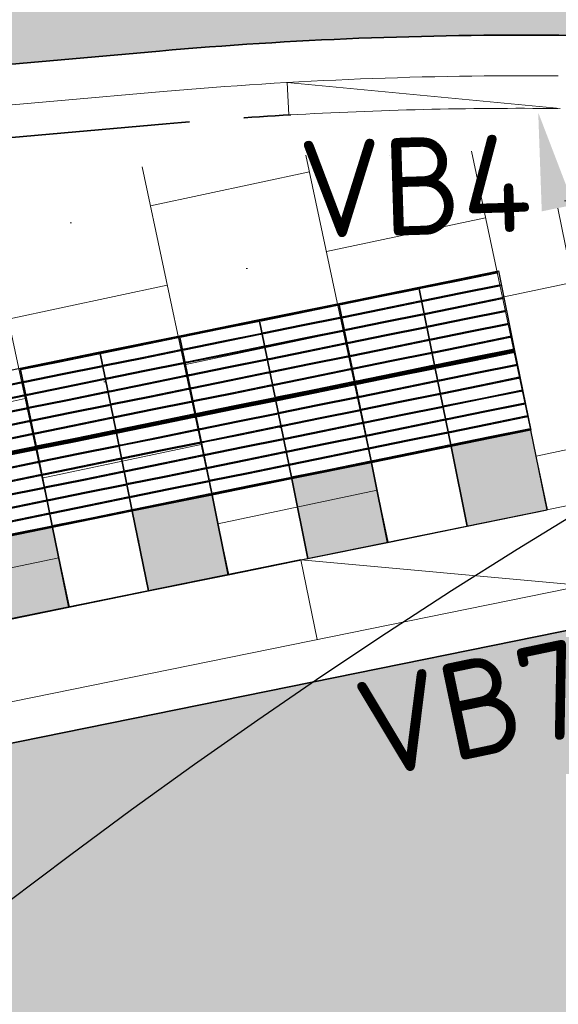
# Model space of a CAD drawing. Header units: metres. Extents: x 196651 to 397723, y 354703 to 710691.
# Tile 156 of 256: x 197855.94 to 197857.93, y 356145.35 to 356148.98. Entities that reach past the tile are written whole.
import ezdxf
from ezdxf.enums import TextEntityAlignment as Align

# ---------------------------------------------------------------- set-up
doc = ezdxf.new("R2010")
doc.units = ezdxf.units.M
doc.header["$MEASUREMENT"] = 0
for name, pattern in [('VH-OPSLUITBAND_100X200', [16, 8, -2, 4, -2]), ('VH-RIJWIELPADBAND_410X225', [28, 16, -2, 2, -2, 0, -2, 2, -2]), ('VH-RWSBAND_110X220', [24, 10, -2, 2, -2, 2, -2, 2, -2])]:
    doc.linetypes.add(name, pattern=pattern)
for name, color, linetype, lineweight in [('N-WE-VH-GOOT_TEGEL-G', 170, 'Continuous', 35), ('N-WE-VH-KANTOPSLUITING_BUSPERRONBAND-G', 6, 'VH-RWSBAND_110X220', 35), ('N-WE-VH-KANTOPSLUITING_RIJWIELPADBAND_410X250-G', 5, 'VH-RIJWIELPADBAND_410X225', 35), ('N-WE-VH-KANTOPSLUITING_TEKST-T', 7, 'VH-OPSLUITBAND_100X200', 35), ('N-WE-VH-KANTVERHARDING-G', 1, 'Continuous', 5), ('N-WE-VH-VERHARDING_BETON-A-200', 253, 'Continuous', 5), ('N-WE-VH-VERHARDING_TEGEL-300X300X60-A', 252, 'Continuous', 18), ('N-WE-VH-VERHARDING_TEGEL-A', 252, 'Continuous', 5), ('N-WE-VH-VERKEERSTEGEL-GELEIDETEGEL-S', 5, 'Continuous', 25), ('N-WE-VH-VERKEERSTEGEL-TEGEL ZWART-WIT-S', 7, 'Continuous', 25), ('X-XX-AL-AANPIJLING-M', 7, 'Continuous', 18)]:
    doc.layers.add(name, color=color, linetype=linetype, lineweight=lineweight)
doc.layers.add('N-WE-VH-VERHARDING_ASFALT_DEKLAAG-G_ROOD', color=7, linetype='Continuous', lineweight=5, true_color=0xbf4040)
doc.layers.add('X-XX-AL-HULPLIJNEN', color=4, linetype='Continuous', lineweight=25, plot=False)
doc.styles.add('NLCS-ISO', font='NLCS-ISO.ttf')
doc.styles.add('NLCS-ISO-M200-T18', font='NLCS-ISO.ttf')
doc.dimstyles.new('NLCS-M200-T18-PIJL', dxfattribs={"dimscale": 0.2, "dimtxt": 1.8, "dimasz": 1.8, "dimexe": 2, "dimexo": 2, "dimgap": 0.7, "dimtad": 1, "dimzin": 0, "dimdsep": 46, "dimtxsty": 'NLCS-ISO-M200-T18', "dimcen": 0, "dimdle": 2, "dimse1": 1, "dimse2": 1, "dimclrd": 256, "dimclre": 256, "dimclrt": 256, "dimadec": 1, "dimazin": 0, "dimtfac": 1, "dimtofl": 0, "dimtmove": 1, "dimatfit": 0, "dimfxl": 2, "dimfxlon": 1, "dimtfillclr": 254, "dimtolj": 1, "dimtzin": 0, "dimlwd": 18, "dimlwe": 18, "dimarcsym": 0})

# ---------------------------------------------------------------- blocks, each defined once
blk = doc.blocks.new('SVH-VERKEERSTEGEL_300X300_ZWART TEGEL_DYN')
h = blk.add_hatch(color=256)
h.dxf.hatch_style = 1
h.paths.add_polyline_path([(0, 0.3), (0, 0), (0.3, 0), (0.3, 0.3)])
at = {"flags": 128}
blk.add_lwpolyline([(0, 0.3), (0, 0), (0.3, 0), (0.3, 0.3)], close=True, dxfattribs=at)
blk = doc.blocks.new('SVH-VERKEERSTEGEL_300X300_WITTE TEGEL_DYN')
at = {"flags": 128}
blk.add_lwpolyline([(0, 0.3), (0, 0), (0.3, 0), (0.3, 0.3)], close=True, dxfattribs=at)
blk = doc.blocks.new('*U382')
for name, p in [('SVH-VERKEERSTEGEL_300X300_ZWART TEGEL_DYN', (21.9, 0)), ('SVH-VERKEERSTEGEL_300X300_WITTE TEGEL_DYN', (22.2, 0)), ('SVH-VERKEERSTEGEL_300X300_ZWART TEGEL_DYN', (22.5, 0)), ('SVH-VERKEERSTEGEL_300X300_WITTE TEGEL_DYN', (22.8, 0)), ('SVH-VERKEERSTEGEL_300X300_ZWART TEGEL_DYN', (23.1, 0)), ('SVH-VERKEERSTEGEL_300X300_WITTE TEGEL_DYN', (23.4, 0)), ('SVH-VERKEERSTEGEL_300X300_ZWART TEGEL_DYN', (23.7, 0))]:
    blk.add_blockref(name, p)
blk = doc.blocks.new('*U383')
at = {"flags": 128}
for points in [[(21.9, 0.3), (21.9, 0.6), (22.2, 0.6), (22.2, 0.3)], [(22.2, 0.3), (22.2, 0.6), (22.5, 0.6), (22.5, 0.3)], [(22.5, 0.3), (22.5, 0.6), (22.8, 0.6), (22.8, 0.3)], [(22.8, 0.3), (22.8, 0.6), (23.1, 0.6), (23.1, 0.3)], [(23.1, 0.3), (23.1, 0.6), (23.4, 0.6), (23.4, 0.3)], [(23.4, 0.3), (23.4, 0.6), (23.7, 0.6), (23.7, 0.3)], [(23.7, 0.3), (23.7, 0.6), (24, 0.6), (24, 0.3)], [(21.9, 0), (21.9, 0.3), (22.2, 0.3), (22.2, 0)], [(22.2, 0), (22.2, 0.3), (22.5, 0.3), (22.5, 0)], [(22.5, 0), (22.5, 0.3), (22.8, 0.3), (22.8, 0)], [(22.8, 0), (22.8, 0.3), (23.1, 0.3), (23.1, 0)], [(23.1, 0), (23.1, 0.3), (23.4, 0.3), (23.4, 0)], [(23.4, 0), (23.4, 0.3), (23.7, 0.3), (23.7, 0)], [(23.7, 0), (23.7, 0.3), (24, 0.3), (24, 0)]]:
    blk.add_lwpolyline(points, close=True, dxfattribs=at)
for points in [[(22.2045, 0.5955, -0.414214), (22.207, 0.598), (22.3475, 0.598)], [(22.3475, 0.593), (22.207, 0.593, -0.414214), (22.2045, 0.5955), (22.2045, 0.5955)], [(22.3475, 0.598), (22.493, 0.598, -0.414214), (22.4955, 0.5955), (22.4955, 0.5955, -0.414214), (22.493, 0.593), (22.3475, 0.593)], [(22.5045, 0.5955, -0.414214), (22.507, 0.598), (22.6475, 0.598)], [(22.6475, 0.593), (22.507, 0.593, -0.414214), (22.5045, 0.5955), (22.5045, 0.5955)], [(22.6475, 0.598), (22.793, 0.598, -0.414214), (22.7955, 0.5955), (22.7955, 0.5955, -0.414214), (22.793, 0.593), (22.6475, 0.593)], [(22.8045, 0.5955, -0.414214), (22.807, 0.598), (22.9475, 0.598)], [(22.9475, 0.593), (22.807, 0.593, -0.414214), (22.8045, 0.5955), (22.8045, 0.5955)], [(22.9475, 0.598), (23.093, 0.598, -0.414214), (23.0955, 0.5955), (23.0955, 0.5955, -0.414214), (23.093, 0.593), (22.9475, 0.593)], [(23.1045, 0.5955, -0.414214), (23.107, 0.598), (23.2475, 0.598)], [(23.2475, 0.593), (23.107, 0.593, -0.414214), (23.1045, 0.5955), (23.1045, 0.5955)], [(23.2475, 0.598), (23.393, 0.598, -0.414214), (23.3955, 0.5955), (23.3955, 0.5955, -0.414214), (23.393, 0.593), (23.2475, 0.593)], [(23.4045, 0.5955, -0.414214), (23.407, 0.598), (23.5475, 0.598)], [(23.5475, 0.593), (23.407, 0.593, -0.414214), (23.4045, 0.5955), (23.4045, 0.5955)], [(23.5475, 0.598), (23.693, 0.598, -0.414214), (23.6955, 0.5955), (23.6955, 0.5955, -0.414214), (23.693, 0.593), (23.5475, 0.593)], [(23.7045, 0.5955, -0.414214), (23.707, 0.598), (23.8475, 0.598)], [(23.8475, 0.593), (23.707, 0.593, -0.414214), (23.7045, 0.5955), (23.7045, 0.5955)], [(23.8475, 0.598), (23.993, 0.598, -0.414214), (23.9955, 0.5955), (23.9955, 0.5955, -0.414214), (23.993, 0.593), (23.8475, 0.593)], [(22.0475, 0.5495), (22.193, 0.5495, -0.414214), (22.1955, 0.547), (22.1955, 0.547, -0.414214), (22.193, 0.5445), (22.0475, 0.5445)], [(22.2045, 0.547, -0.414214), (22.207, 0.5495), (22.3475, 0.5495)], [(22.3475, 0.5445), (22.207, 0.5445, -0.414214), (22.2045, 0.547), (22.2045, 0.547)], [(22.3475, 0.5495), (22.493, 0.5495, -0.414214), (22.4955, 0.547), (22.4955, 0.547, -0.414214), (22.493, 0.5445), (22.3475, 0.5445)], [(22.5045, 0.547, -0.414214), (22.507, 0.5495), (22.6475, 0.5495)], [(22.6475, 0.5445), (22.507, 0.5445, -0.414214), (22.5045, 0.547), (22.5045, 0.547)], [(22.6475, 0.5495), (22.793, 0.5495, -0.414214), (22.7955, 0.547), (22.7955, 0.547, -0.414214), (22.793, 0.5445), (22.6475, 0.5445)], [(22.8045, 0.547, -0.414214), (22.807, 0.5495), (22.9475, 0.5495)], [(22.9475, 0.5445), (22.807, 0.5445, -0.414214), (22.8045, 0.547), (22.8045, 0.547)], [(22.9475, 0.5495), (23.093, 0.5495, -0.414214), (23.0955, 0.547), (23.0955, 0.547, -0.414214), (23.093, 0.5445), (22.9475, 0.5445)], [(23.1045, 0.547, -0.414214), (23.107, 0.5495), (23.2475, 0.5495)], [(23.2475, 0.5445), (23.107, 0.5445, -0.414214), (23.1045, 0.547), (23.1045, 0.547)], [(23.2475, 0.5495), (23.393, 0.5495, -0.414214), (23.3955, 0.547), (23.3955, 0.547, -0.414214), (23.393, 0.5445), (23.2475, 0.5445)], [(23.4045, 0.547, -0.414214), (23.407, 0.5495), (23.5475, 0.5495)], [(23.5475, 0.5445), (23.407, 0.5445, -0.414214), (23.4045, 0.547), (23.4045, 0.547)], [(23.5475, 0.5495), (23.693, 0.5495, -0.414214), (23.6955, 0.547), (23.6955, 0.547, -0.414214), (23.693, 0.5445), (23.5475, 0.5445)], [(23.7045, 0.547, -0.414214), (23.707, 0.5495), (23.8475, 0.5495)], [(23.8475, 0.5445), (23.707, 0.5445, -0.414214), (23.7045, 0.547), (23.7045, 0.547)], [(23.8475, 0.5495), (23.993, 0.5495, -0.414214), (23.9955, 0.547), (23.9955, 0.547, -0.414214), (23.993, 0.5445), (23.8475, 0.5445)], [(22.0475, 0.501), (22.193, 0.501, -0.414214), (22.1955, 0.4985), (22.1955, 0.4985, -0.414214), (22.193, 0.496), (22.0475, 0.496)], [(22.2045, 0.4985, -0.414214), (22.207, 0.501), (22.3475, 0.501)], [(22.3475, 0.496), (22.207, 0.496, -0.414214), (22.2045, 0.4985), (22.2045, 0.4985)], [(22.3475, 0.501), (22.493, 0.501, -0.414214), (22.4955, 0.4985), (22.4955, 0.4985, -0.414214), (22.493, 0.496), (22.3475, 0.496)], [(22.5045, 0.4985, -0.414214), (22.507, 0.501), (22.6475, 0.501)], [(22.6475, 0.496), (22.507, 0.496, -0.414214), (22.5045, 0.4985), (22.5045, 0.4985)], [(22.6475, 0.501), (22.793, 0.501, -0.414214), (22.7955, 0.4985), (22.7955, 0.4985, -0.414214), (22.793, 0.496), (22.6475, 0.496)], [(22.8045, 0.4985, -0.414214), (22.807, 0.501), (22.9475, 0.501)], [(22.9475, 0.496), (22.807, 0.496, -0.414214), (22.8045, 0.4985), (22.8045, 0.4985)], [(22.9475, 0.501), (23.093, 0.501, -0.414214), (23.0955, 0.4985), (23.0955, 0.4985, -0.414214), (23.093, 0.496), (22.9475, 0.496)], [(23.1045, 0.4985, -0.414214), (23.107, 0.501), (23.2475, 0.501)], [(23.2475, 0.496), (23.107, 0.496, -0.414214), (23.1045, 0.4985), (23.1045, 0.4985)], [(23.2475, 0.501), (23.393, 0.501, -0.414214), (23.3955, 0.4985), (23.3955, 0.4985, -0.414214), (23.393, 0.496), (23.2475, 0.496)], [(23.4045, 0.4985, -0.414214), (23.407, 0.501), (23.5475, 0.501)], [(23.5475, 0.496), (23.407, 0.496, -0.414214), (23.4045, 0.4985), (23.4045, 0.4985)], [(23.5475, 0.501), (23.693, 0.501, -0.414214), (23.6955, 0.4985), (23.6955, 0.4985, -0.414214), (23.693, 0.496), (23.5475, 0.496)], [(23.7045, 0.4985, -0.414214), (23.707, 0.501), (23.8475, 0.501)], [(23.8475, 0.496), (23.707, 0.496, -0.414214), (23.7045, 0.4985), (23.7045, 0.4985)], [(23.8475, 0.501), (23.993, 0.501, -0.414214), (23.9955, 0.4985), (23.9955, 0.4985, -0.414214), (23.993, 0.496), (23.8475, 0.496)], [(22.0475, 0.4525), (22.193, 0.4525, -0.414214), (22.1955, 0.45), (22.1955, 0.45, -0.414214), (22.193, 0.4475), (22.0475, 0.4475)], [(22.2045, 0.45, -0.414214), (22.207, 0.4525), (22.3475, 0.4525)], [(22.3475, 0.4475), (22.207, 0.4475, -0.414214), (22.2045, 0.45), (22.2045, 0.45)], [(22.3475, 0.4525), (22.493, 0.4525, -0.414214), (22.4955, 0.45), (22.4955, 0.45, -0.414214), (22.493, 0.4475), (22.3475, 0.4475)], [(22.5045, 0.45, -0.414214), (22.507, 0.4525), (22.6475, 0.4525)], [(22.6475, 0.4475), (22.507, 0.4475, -0.414214), (22.5045, 0.45), (22.5045, 0.45)], [(22.6475, 0.4525), (22.793, 0.4525, -0.414214), (22.7955, 0.45), (22.7955, 0.45, -0.414214), (22.793, 0.4475), (22.6475, 0.4475)], [(22.8045, 0.45, -0.414214), (22.807, 0.4525), (22.9475, 0.4525)], [(22.9475, 0.4475), (22.807, 0.4475, -0.414214), (22.8045, 0.45), (22.8045, 0.45)], [(22.9475, 0.4525), (23.093, 0.4525, -0.414214), (23.0955, 0.45), (23.0955, 0.45, -0.414214), (23.093, 0.4475), (22.9475, 0.4475)], [(23.1045, 0.45, -0.414214), (23.107, 0.4525), (23.2475, 0.4525)], [(23.2475, 0.4475), (23.107, 0.4475, -0.414214), (23.1045, 0.45), (23.1045, 0.45)], [(23.2475, 0.4525), (23.393, 0.4525, -0.414214), (23.3955, 0.45), (23.3955, 0.45, -0.414214), (23.393, 0.4475), (23.2475, 0.4475)], [(23.4045, 0.45, -0.414214), (23.407, 0.4525), (23.5475, 0.4525)], [(23.5475, 0.4475), (23.407, 0.4475, -0.414214), (23.4045, 0.45), (23.4045, 0.45)], [(23.5475, 0.4525), (23.693, 0.4525, -0.414214), (23.6955, 0.45), (23.6955, 0.45, -0.414214), (23.693, 0.4475), (23.5475, 0.4475)], [(23.7045, 0.45, -0.414214), (23.707, 0.4525), (23.8475, 0.4525)], [(23.8475, 0.4475), (23.707, 0.4475, -0.414214), (23.7045, 0.45), (23.7045, 0.45)], [(23.8475, 0.4525), (23.993, 0.4525, -0.414214), (23.9955, 0.45), (23.9955, 0.45, -0.414214), (23.993, 0.4475), (23.8475, 0.4475)], [(22.0475, 0.404), (22.193, 0.404, -0.414214), (22.1955, 0.4015), (22.1955, 0.4015, -0.414214), (22.193, 0.399), (22.0475, 0.399)], [(22.2045, 0.4015, -0.414214), (22.207, 0.404), (22.3475, 0.404)], [(22.3475, 0.399), (22.207, 0.399, -0.414214), (22.2045, 0.4015), (22.2045, 0.4015)], [(22.3475, 0.404), (22.493, 0.404, -0.414214), (22.4955, 0.4015), (22.4955, 0.4015, -0.414214), (22.493, 0.399), (22.3475, 0.399)], [(22.5045, 0.4015, -0.414214), (22.507, 0.404), (22.6475, 0.404)], [(22.6475, 0.399), (22.507, 0.399, -0.414214), (22.5045, 0.4015), (22.5045, 0.4015)], [(22.6475, 0.404), (22.793, 0.404, -0.414214), (22.7955, 0.4015), (22.7955, 0.4015, -0.414214), (22.793, 0.399), (22.6475, 0.399)], [(22.8045, 0.4015, -0.414214), (22.807, 0.404), (22.9475, 0.404)], [(22.9475, 0.399), (22.807, 0.399, -0.414214), (22.8045, 0.4015), (22.8045, 0.4015)], [(22.9475, 0.404), (23.093, 0.404, -0.414214), (23.0955, 0.4015), (23.0955, 0.4015, -0.414214), (23.093, 0.399), (22.9475, 0.399)], [(23.1045, 0.4015, -0.414214), (23.107, 0.404), (23.2475, 0.404)], [(23.2475, 0.399), (23.107, 0.399, -0.414214), (23.1045, 0.4015), (23.1045, 0.4015)], [(23.2475, 0.404), (23.393, 0.404, -0.414214), (23.3955, 0.4015), (23.3955, 0.4015, -0.414214), (23.393, 0.399), (23.2475, 0.399)], [(23.4045, 0.4015, -0.414214), (23.407, 0.404), (23.5475, 0.404)], [(23.5475, 0.399), (23.407, 0.399, -0.414214), (23.4045, 0.4015), (23.4045, 0.4015)], [(23.5475, 0.404), (23.693, 0.404, -0.414214), (23.6955, 0.4015), (23.6955, 0.4015, -0.414214), (23.693, 0.399), (23.5475, 0.399)], [(23.7045, 0.4015, -0.414214), (23.707, 0.404), (23.8475, 0.404)], [(23.8475, 0.399), (23.707, 0.399, -0.414214), (23.7045, 0.4015), (23.7045, 0.4015)], [(23.8475, 0.404), (23.993, 0.404, -0.414214), (23.9955, 0.4015), (23.9955, 0.4015, -0.414214), (23.993, 0.399), (23.8475, 0.399)], [(22.0475, 0.3555), (22.193, 0.3555, -0.414214), (22.1955, 0.353), (22.1955, 0.353, -0.414214), (22.193, 0.3505), (22.0475, 0.3505)], [(22.2045, 0.353, -0.414214), (22.207, 0.3555), (22.3475, 0.3555)], [(22.3475, 0.3505), (22.207, 0.3505, -0.414214), (22.2045, 0.353), (22.2045, 0.353)], [(22.3475, 0.3555), (22.493, 0.3555, -0.414214), (22.4955, 0.353), (22.4955, 0.353, -0.414214), (22.493, 0.3505), (22.3475, 0.3505)], [(22.5045, 0.353, -0.414214), (22.507, 0.3555), (22.6475, 0.3555)], [(22.6475, 0.3505), (22.507, 0.3505, -0.414214), (22.5045, 0.353), (22.5045, 0.353)], [(22.6475, 0.3555), (22.793, 0.3555, -0.414214), (22.7955, 0.353), (22.7955, 0.353, -0.414214), (22.793, 0.3505), (22.6475, 0.3505)], [(22.8045, 0.353, -0.414214), (22.807, 0.3555), (22.9475, 0.3555)], [(22.9475, 0.3505), (22.807, 0.3505, -0.414214), (22.8045, 0.353), (22.8045, 0.353)], [(22.9475, 0.3555), (23.093, 0.3555, -0.414214), (23.0955, 0.353), (23.0955, 0.353, -0.414214), (23.093, 0.3505), (22.9475, 0.3505)], [(23.1045, 0.353, -0.414214), (23.107, 0.3555), (23.2475, 0.3555)], [(23.2475, 0.3505), (23.107, 0.3505, -0.414214), (23.1045, 0.353), (23.1045, 0.353)], [(23.2475, 0.3555), (23.393, 0.3555, -0.414214), (23.3955, 0.353), (23.3955, 0.353, -0.414214), (23.393, 0.3505), (23.2475, 0.3505)], [(23.4045, 0.353, -0.414214), (23.407, 0.3555), (23.5475, 0.3555)], [(23.5475, 0.3505), (23.407, 0.3505, -0.414214), (23.4045, 0.353), (23.4045, 0.353)], [(23.5475, 0.3555), (23.693, 0.3555, -0.414214), (23.6955, 0.353), (23.6955, 0.353, -0.414214), (23.693, 0.3505), (23.5475, 0.3505)], [(23.7045, 0.353, -0.414214), (23.707, 0.3555), (23.8475, 0.3555)], [(23.8475, 0.3505), (23.707, 0.3505, -0.414214), (23.7045, 0.353), (23.7045, 0.353)], [(23.8475, 0.3555), (23.993, 0.3555, -0.414214), (23.9955, 0.353), (23.9955, 0.353, -0.414214), (23.993, 0.3505), (23.8475, 0.3505)], [(22.0475, 0.307), (22.193, 0.307, -0.414214), (22.1955, 0.3045), (22.1955, 0.3045, -0.414214), (22.193, 0.302), (22.0475, 0.302)], [(22.0475, 0.298), (22.193, 0.298, -0.414214), (22.1955, 0.2955), (22.1955, 0.2955, -0.414214), (22.193, 0.293), (22.0475, 0.293)], [(22.2045, 0.3045, -0.414214), (22.207, 0.307), (22.3475, 0.307)], [(22.3475, 0.302), (22.207, 0.302, -0.414214), (22.2045, 0.3045), (22.2045, 0.3045)], [(22.2045, 0.2955, -0.414214), (22.207, 0.298), (22.3475, 0.298)], [(22.3475, 0.293), (22.207, 0.293, -0.414214), (22.2045, 0.2955), (22.2045, 0.2955)], [(22.3475, 0.307), (22.493, 0.307, -0.414214), (22.4955, 0.3045), (22.4955, 0.3045, -0.414214), (22.493, 0.302), (22.3475, 0.302)], [(22.3475, 0.298), (22.493, 0.298, -0.414214), (22.4955, 0.2955), (22.4955, 0.2955, -0.414214), (22.493, 0.293), (22.3475, 0.293)], [(22.5045, 0.3045, -0.414214), (22.507, 0.307), (22.6475, 0.307)], [(22.6475, 0.302), (22.507, 0.302, -0.414214), (22.5045, 0.3045), (22.5045, 0.3045)], [(22.5045, 0.2955, -0.414214), (22.507, 0.298), (22.6475, 0.298)], [(22.6475, 0.293), (22.507, 0.293, -0.414214), (22.5045, 0.2955), (22.5045, 0.2955)], [(22.6475, 0.307), (22.793, 0.307, -0.414214), (22.7955, 0.3045), (22.7955, 0.3045, -0.414214), (22.793, 0.302), (22.6475, 0.302)], [(22.6475, 0.298), (22.793, 0.298, -0.414214), (22.7955, 0.2955), (22.7955, 0.2955, -0.414214), (22.793, 0.293), (22.6475, 0.293)], [(22.8045, 0.3045, -0.414214), (22.807, 0.307), (22.9475, 0.307)], [(22.9475, 0.302), (22.807, 0.302, -0.414214), (22.8045, 0.3045), (22.8045, 0.3045)], [(22.8045, 0.2955, -0.414214), (22.807, 0.298), (22.9475, 0.298)], [(22.9475, 0.293), (22.807, 0.293, -0.414214), (22.8045, 0.2955), (22.8045, 0.2955)], [(22.9475, 0.307), (23.093, 0.307, -0.414214), (23.0955, 0.3045), (23.0955, 0.3045, -0.414214), (23.093, 0.302), (22.9475, 0.302)], [(22.9475, 0.298), (23.093, 0.298, -0.414214), (23.0955, 0.2955), (23.0955, 0.2955, -0.414214), (23.093, 0.293), (22.9475, 0.293)], [(23.1045, 0.3045, -0.414214), (23.107, 0.307), (23.2475, 0.307)], [(23.2475, 0.302), (23.107, 0.302, -0.414214), (23.1045, 0.3045), (23.1045, 0.3045)], [(23.1045, 0.2955, -0.414214), (23.107, 0.298), (23.2475, 0.298)], [(23.2475, 0.293), (23.107, 0.293, -0.414214), (23.1045, 0.2955), (23.1045, 0.2955)], [(23.2475, 0.307), (23.393, 0.307, -0.414214), (23.3955, 0.3045), (23.3955, 0.3045, -0.414214), (23.393, 0.302), (23.2475, 0.302)], [(23.2475, 0.298), (23.393, 0.298, -0.414214), (23.3955, 0.2955), (23.3955, 0.2955, -0.414214), (23.393, 0.293), (23.2475, 0.293)], [(23.4045, 0.3045, -0.414214), (23.407, 0.307), (23.5475, 0.307)], [(23.5475, 0.302), (23.407, 0.302, -0.414214), (23.4045, 0.3045), (23.4045, 0.3045)], [(23.4045, 0.2955, -0.414214), (23.407, 0.298), (23.5475, 0.298)], [(23.5475, 0.293), (23.407, 0.293, -0.414214), (23.4045, 0.2955), (23.4045, 0.2955)], [(23.5475, 0.307), (23.693, 0.307, -0.414214), (23.6955, 0.3045), (23.6955, 0.3045, -0.414214), (23.693, 0.302), (23.5475, 0.302)], [(23.5475, 0.298), (23.693, 0.298, -0.414214), (23.6955, 0.2955), (23.6955, 0.2955, -0.414214), (23.693, 0.293), (23.5475, 0.293)], [(23.7045, 0.3045, -0.414214), (23.707, 0.307), (23.8475, 0.307)], [(23.8475, 0.302), (23.707, 0.302, -0.414214), (23.7045, 0.3045), (23.7045, 0.3045)], [(23.7045, 0.2955, -0.414214), (23.707, 0.298), (23.8475, 0.298)], [(23.8475, 0.293), (23.707, 0.293, -0.414214), (23.7045, 0.2955), (23.7045, 0.2955)], [(23.8475, 0.307), (23.993, 0.307, -0.414214), (23.9955, 0.3045), (23.9955, 0.3045, -0.414214), (23.993, 0.302), (23.8475, 0.302)], [(23.8475, 0.298), (23.993, 0.298, -0.414214), (23.9955, 0.2955), (23.9955, 0.2955, -0.414214), (23.993, 0.293), (23.8475, 0.293)], [(22.0475, 0.2495), (22.193, 0.2495, -0.414214), (22.1955, 0.247), (22.1955, 0.247, -0.414214), (22.193, 0.2445), (22.0475, 0.2445)], [(22.2045, 0.247, -0.414214), (22.207, 0.2495), (22.3475, 0.2495)], [(22.3475, 0.2445), (22.207, 0.2445, -0.414214), (22.2045, 0.247), (22.2045, 0.247)], [(22.3475, 0.2495), (22.493, 0.2495, -0.414214), (22.4955, 0.247), (22.4955, 0.247, -0.414214), (22.493, 0.2445), (22.3475, 0.2445)], [(22.5045, 0.247, -0.414214), (22.507, 0.2495), (22.6475, 0.2495)], [(22.6475, 0.2445), (22.507, 0.2445, -0.414214), (22.5045, 0.247), (22.5045, 0.247)], [(22.6475, 0.2495), (22.793, 0.2495, -0.414214), (22.7955, 0.247), (22.7955, 0.247, -0.414214), (22.793, 0.2445), (22.6475, 0.2445)], [(22.8045, 0.247, -0.414214), (22.807, 0.2495), (22.9475, 0.2495)], [(22.9475, 0.2445), (22.807, 0.2445, -0.414214), (22.8045, 0.247), (22.8045, 0.247)], [(22.9475, 0.2495), (23.093, 0.2495, -0.414214), (23.0955, 0.247), (23.0955, 0.247, -0.414214), (23.093, 0.2445), (22.9475, 0.2445)], [(23.1045, 0.247, -0.414214), (23.107, 0.2495), (23.2475, 0.2495)], [(23.2475, 0.2445), (23.107, 0.2445, -0.414214), (23.1045, 0.247), (23.1045, 0.247)], [(23.2475, 0.2495), (23.393, 0.2495, -0.414214), (23.3955, 0.247), (23.3955, 0.247, -0.414214), (23.393, 0.2445), (23.2475, 0.2445)], [(23.4045, 0.247, -0.414214), (23.407, 0.2495), (23.5475, 0.2495)], [(23.5475, 0.2445), (23.407, 0.2445, -0.414214), (23.4045, 0.247), (23.4045, 0.247)], [(23.5475, 0.2495), (23.693, 0.2495, -0.414214), (23.6955, 0.247), (23.6955, 0.247, -0.414214), (23.693, 0.2445), (23.5475, 0.2445)], [(23.7045, 0.247, -0.414214), (23.707, 0.2495), (23.8475, 0.2495)], [(23.8475, 0.2445), (23.707, 0.2445, -0.414214), (23.7045, 0.247), (23.7045, 0.247)], [(23.8475, 0.2495), (23.993, 0.2495, -0.414214), (23.9955, 0.247), (23.9955, 0.247, -0.414214), (23.993, 0.2445), (23.8475, 0.2445)], [(22.0475, 0.201), (22.193, 0.201, -0.414214), (22.1955, 0.1985), (22.1955, 0.1985, -0.414214), (22.193, 0.196), (22.0475, 0.196)], [(22.2045, 0.1985, -0.414214), (22.207, 0.201), (22.3475, 0.201)], [(22.3475, 0.196), (22.207, 0.196, -0.414214), (22.2045, 0.1985), (22.2045, 0.1985)], [(22.3475, 0.201), (22.493, 0.201, -0.414214), (22.4955, 0.1985), (22.4955, 0.1985, -0.414214), (22.493, 0.196), (22.3475, 0.196)], [(22.5045, 0.1985, -0.414214), (22.507, 0.201), (22.6475, 0.201)], [(22.6475, 0.196), (22.507, 0.196, -0.414214), (22.5045, 0.1985), (22.5045, 0.1985)], [(22.6475, 0.201), (22.793, 0.201, -0.414214), (22.7955, 0.1985), (22.7955, 0.1985, -0.414214), (22.793, 0.196), (22.6475, 0.196)], [(22.8045, 0.1985, -0.414214), (22.807, 0.201), (22.9475, 0.201)], [(22.9475, 0.196), (22.807, 0.196, -0.414214), (22.8045, 0.1985), (22.8045, 0.1985)], [(22.9475, 0.201), (23.093, 0.201, -0.414214), (23.0955, 0.1985), (23.0955, 0.1985, -0.414214), (23.093, 0.196), (22.9475, 0.196)], [(23.1045, 0.1985, -0.414214), (23.107, 0.201), (23.2475, 0.201)], [(23.2475, 0.196), (23.107, 0.196, -0.414214), (23.1045, 0.1985), (23.1045, 0.1985)], [(23.2475, 0.201), (23.393, 0.201, -0.414214), (23.3955, 0.1985), (23.3955, 0.1985, -0.414214), (23.393, 0.196), (23.2475, 0.196)], [(23.4045, 0.1985, -0.414214), (23.407, 0.201), (23.5475, 0.201)], [(23.5475, 0.196), (23.407, 0.196, -0.414214), (23.4045, 0.1985), (23.4045, 0.1985)], [(23.5475, 0.201), (23.693, 0.201, -0.414214), (23.6955, 0.1985), (23.6955, 0.1985, -0.414214), (23.693, 0.196), (23.5475, 0.196)], [(23.7045, 0.1985, -0.414214), (23.707, 0.201), (23.8475, 0.201)], [(23.8475, 0.196), (23.707, 0.196, -0.414214), (23.7045, 0.1985), (23.7045, 0.1985)], [(23.8475, 0.201), (23.993, 0.201, -0.414214), (23.9955, 0.1985), (23.9955, 0.1985, -0.414214), (23.993, 0.196), (23.8475, 0.196)], [(22.0475, 0.1525), (22.193, 0.1525, -0.414214), (22.1955, 0.15), (22.1955, 0.15, -0.414214), (22.193, 0.1475), (22.0475, 0.1475)], [(22.2045, 0.15, -0.414214), (22.207, 0.1525), (22.3475, 0.1525)], [(22.3475, 0.1475), (22.207, 0.1475, -0.414214), (22.2045, 0.15), (22.2045, 0.15)], [(22.3475, 0.1525), (22.493, 0.1525, -0.414214), (22.4955, 0.15), (22.4955, 0.15, -0.414214), (22.493, 0.1475), (22.3475, 0.1475)], [(22.5045, 0.15, -0.414214), (22.507, 0.1525), (22.6475, 0.1525)], [(22.6475, 0.1475), (22.507, 0.1475, -0.414214), (22.5045, 0.15), (22.5045, 0.15)], [(22.6475, 0.1525), (22.793, 0.1525, -0.414214), (22.7955, 0.15), (22.7955, 0.15, -0.414214), (22.793, 0.1475), (22.6475, 0.1475)], [(22.8045, 0.15, -0.414214), (22.807, 0.1525), (22.9475, 0.1525)], [(22.9475, 0.1475), (22.807, 0.1475, -0.414214), (22.8045, 0.15), (22.8045, 0.15)], [(22.9475, 0.1525), (23.093, 0.1525, -0.414214), (23.0955, 0.15), (23.0955, 0.15, -0.414214), (23.093, 0.1475), (22.9475, 0.1475)], [(23.1045, 0.15, -0.414214), (23.107, 0.1525), (23.2475, 0.1525)], [(23.2475, 0.1475), (23.107, 0.1475, -0.414214), (23.1045, 0.15), (23.1045, 0.15)], [(23.2475, 0.1525), (23.393, 0.1525, -0.414214), (23.3955, 0.15), (23.3955, 0.15, -0.414214), (23.393, 0.1475), (23.2475, 0.1475)], [(23.4045, 0.15, -0.414214), (23.407, 0.1525), (23.5475, 0.1525)], [(23.5475, 0.1475), (23.407, 0.1475, -0.414214), (23.4045, 0.15), (23.4045, 0.15)], [(23.5475, 0.1525), (23.693, 0.1525, -0.414214), (23.6955, 0.15), (23.6955, 0.15, -0.414214), (23.693, 0.1475), (23.5475, 0.1475)], [(23.7045, 0.15, -0.414214), (23.707, 0.1525), (23.8475, 0.1525)], [(23.8475, 0.1475), (23.707, 0.1475, -0.414214), (23.7045, 0.15), (23.7045, 0.15)], [(23.8475, 0.1525), (23.993, 0.1525, -0.414214), (23.9955, 0.15), (23.9955, 0.15, -0.414214), (23.993, 0.1475), (23.8475, 0.1475)], [(22.0475, 0.104), (22.193, 0.104, -0.414214), (22.1955, 0.1015), (22.1955, 0.1015, -0.414214), (22.193, 0.099), (22.0475, 0.099)], [(22.2045, 0.1015, -0.414214), (22.207, 0.104), (22.3475, 0.104)], [(22.3475, 0.099), (22.207, 0.099, -0.414214), (22.2045, 0.1015), (22.2045, 0.1015)], [(22.3475, 0.104), (22.493, 0.104, -0.414214), (22.4955, 0.1015), (22.4955, 0.1015, -0.414214), (22.493, 0.099), (22.3475, 0.099)], [(22.5045, 0.1015, -0.414214), (22.507, 0.104), (22.6475, 0.104)], [(22.6475, 0.099), (22.507, 0.099, -0.414214), (22.5045, 0.1015), (22.5045, 0.1015)], [(22.6475, 0.104), (22.793, 0.104, -0.414214), (22.7955, 0.1015), (22.7955, 0.1015, -0.414214), (22.793, 0.099), (22.6475, 0.099)], [(22.8045, 0.1015, -0.414214), (22.807, 0.104), (22.9475, 0.104)], [(22.9475, 0.099), (22.807, 0.099, -0.414214), (22.8045, 0.1015), (22.8045, 0.1015)], [(22.9475, 0.104), (23.093, 0.104, -0.414214), (23.0955, 0.1015), (23.0955, 0.1015, -0.414214), (23.093, 0.099), (22.9475, 0.099)], [(23.1045, 0.1015, -0.414214), (23.107, 0.104), (23.2475, 0.104)], [(23.2475, 0.099), (23.107, 0.099, -0.414214), (23.1045, 0.1015), (23.1045, 0.1015)], [(23.2475, 0.104), (23.393, 0.104, -0.414214), (23.3955, 0.1015), (23.3955, 0.1015, -0.414214), (23.393, 0.099), (23.2475, 0.099)], [(23.4045, 0.1015, -0.414214), (23.407, 0.104), (23.5475, 0.104)], [(23.5475, 0.099), (23.407, 0.099, -0.414214), (23.4045, 0.1015), (23.4045, 0.1015)], [(23.5475, 0.104), (23.693, 0.104, -0.414214), (23.6955, 0.1015), (23.6955, 0.1015, -0.414214), (23.693, 0.099), (23.5475, 0.099)], [(23.7045, 0.1015, -0.414214), (23.707, 0.104), (23.8475, 0.104)], [(23.8475, 0.099), (23.707, 0.099, -0.414214), (23.7045, 0.1015), (23.7045, 0.1015)], [(23.8475, 0.104), (23.993, 0.104, -0.414214), (23.9955, 0.1015), (23.9955, 0.1015, -0.414214), (23.993, 0.099), (23.8475, 0.099)], [(22.0475, 0.0555), (22.193, 0.0555, -0.414214), (22.1955, 0.053), (22.1955, 0.053, -0.414214), (22.193, 0.0505), (22.0475, 0.0505)], [(22.2045, 0.053, -0.414214), (22.207, 0.0555), (22.3475, 0.0555)], [(22.3475, 0.0505), (22.207, 0.0505, -0.414214), (22.2045, 0.053), (22.2045, 0.053)], [(22.3475, 0.0555), (22.493, 0.0555, -0.414214), (22.4955, 0.053), (22.4955, 0.053, -0.414214), (22.493, 0.0505), (22.3475, 0.0505)], [(22.5045, 0.053, -0.414214), (22.507, 0.0555), (22.6475, 0.0555)], [(22.6475, 0.0505), (22.507, 0.0505, -0.414214), (22.5045, 0.053), (22.5045, 0.053)], [(22.6475, 0.0555), (22.793, 0.0555, -0.414214), (22.7955, 0.053), (22.7955, 0.053, -0.414214), (22.793, 0.0505), (22.6475, 0.0505)], [(22.8045, 0.053, -0.414214), (22.807, 0.0555), (22.9475, 0.0555)], [(22.9475, 0.0505), (22.807, 0.0505, -0.414214), (22.8045, 0.053), (22.8045, 0.053)], [(22.9475, 0.0555), (23.093, 0.0555, -0.414214), (23.0955, 0.053), (23.0955, 0.053, -0.414214), (23.093, 0.0505), (22.9475, 0.0505)], [(23.1045, 0.053, -0.414214), (23.107, 0.0555), (23.2475, 0.0555)], [(23.2475, 0.0505), (23.107, 0.0505, -0.414214), (23.1045, 0.053), (23.1045, 0.053)], [(23.2475, 0.0555), (23.393, 0.0555, -0.414214), (23.3955, 0.053), (23.3955, 0.053, -0.414214), (23.393, 0.0505), (23.2475, 0.0505)], [(23.4045, 0.053, -0.414214), (23.407, 0.0555), (23.5475, 0.0555)], [(23.5475, 0.0505), (23.407, 0.0505, -0.414214), (23.4045, 0.053), (23.4045, 0.053)], [(23.5475, 0.0555), (23.693, 0.0555, -0.414214), (23.6955, 0.053), (23.6955, 0.053, -0.414214), (23.693, 0.0505), (23.5475, 0.0505)], [(23.7045, 0.053, -0.414214), (23.707, 0.0555), (23.8475, 0.0555)], [(23.8475, 0.0505), (23.707, 0.0505, -0.414214), (23.7045, 0.053), (23.7045, 0.053)], [(23.8475, 0.0555), (23.993, 0.0555, -0.414214), (23.9955, 0.053), (23.9955, 0.053, -0.414214), (23.993, 0.0505), (23.8475, 0.0505)], [(22.0475, 0.007), (22.193, 0.007, -0.414214), (22.1955, 0.0045), (22.1955, 0.0045, -0.414214), (22.193, 0.002), (22.0475, 0.002)], [(22.2045, 0.0045, -0.414214), (22.207, 0.007), (22.3475, 0.007)], [(22.3475, 0.002), (22.207, 0.002, -0.414214), (22.2045, 0.0045), (22.2045, 0.0045)], [(22.3475, 0.007), (22.493, 0.007, -0.414214), (22.4955, 0.0045), (22.4955, 0.0045, -0.414214), (22.493, 0.002), (22.3475, 0.002)], [(22.5045, 0.0045, -0.414214), (22.507, 0.007), (22.6475, 0.007)], [(22.6475, 0.002), (22.507, 0.002, -0.414214), (22.5045, 0.0045), (22.5045, 0.0045)], [(22.6475, 0.007), (22.793, 0.007, -0.414214), (22.7955, 0.0045), (22.7955, 0.0045, -0.414214), (22.793, 0.002), (22.6475, 0.002)], [(22.8045, 0.0045, -0.414214), (22.807, 0.007), (22.9475, 0.007)], [(22.9475, 0.002), (22.807, 0.002, -0.414214), (22.8045, 0.0045), (22.8045, 0.0045)], [(22.9475, 0.007), (23.093, 0.007, -0.414214), (23.0955, 0.0045), (23.0955, 0.0045, -0.414214), (23.093, 0.002), (22.9475, 0.002)], [(23.1045, 0.0045, -0.414214), (23.107, 0.007), (23.2475, 0.007)], [(23.2475, 0.002), (23.107, 0.002, -0.414214), (23.1045, 0.0045), (23.1045, 0.0045)], [(23.2475, 0.007), (23.393, 0.007, -0.414214), (23.3955, 0.0045), (23.3955, 0.0045, -0.414214), (23.393, 0.002), (23.2475, 0.002)], [(23.4045, 0.0045, -0.414214), (23.407, 0.007), (23.5475, 0.007)], [(23.5475, 0.002), (23.407, 0.002, -0.414214), (23.4045, 0.0045), (23.4045, 0.0045)], [(23.5475, 0.007), (23.693, 0.007, -0.414214), (23.6955, 0.0045), (23.6955, 0.0045, -0.414214), (23.693, 0.002), (23.5475, 0.002)], [(23.7045, 0.0045, -0.414214), (23.707, 0.007), (23.8475, 0.007)], [(23.8475, 0.002), (23.707, 0.002, -0.414214), (23.7045, 0.0045), (23.7045, 0.0045)], [(23.8475, 0.007), (23.993, 0.007, -0.414214), (23.9955, 0.0045), (23.9955, 0.0045, -0.414214), (23.993, 0.002), (23.8475, 0.002)]]:
    blk.add_lwpolyline(points, format="xyb", dxfattribs=at)
blk = doc.blocks.new('TEKST TB')
at = {"style": 'NLCS-ISO'}
blk.add_attdef('TEKST_TROTTOIRBANDEN', text='', height=0.36, rotation=0.3407, dxfattribs=at).set_placement((0, 0), align=Align.BOTTOM_CENTER)
blk = doc.blocks.new('*D1811')
at = {"layer": 'Defpoints', "color": 0, "transparency": 16777216}
for p in [(197857.9251, 356148.6569), (197858.1598, 356147.1297), (197858.2327, 356147.1445)]:
    blk.add_point(p, dxfattribs=at)
at = {"layer": 'X-XX-AL-AANPIJLING-M', "linetype": 'Continuous', "lineweight": 18, "transparency": 16777216}
blk.add_line((197857.924, 356148.2893), (197858.0881, 356147.4825), dxfattribs=at)
at = {"layer": 'X-XX-AL-AANPIJLING-M', "transparency": 16777216}
for points in [[(197857.9828, 356148.3013), (197857.8652, 356148.2774), (197857.8522, 356148.6421)], [(197858.1468, 356147.4944), (197858.0293, 356147.4705), (197858.1598, 356147.1297)]]:
    blk.add_solid(points, dxfattribs=at)
at = {"layer": 'X-XX-AL-AANPIJLING-M', "transparency": 16777216, "insert": (197858.5665, 356147.9914), "char_height": 0.36, "attachment_point": 5, "rotation": 281.4954, "style": 'NLCS-ISO-M200-T18'}
blk.add_mtext('\\A1;1.54', dxfattribs=at)

msp = doc.modelspace()

# ---------------------------------------------------------------- hatches: boundary and pattern name
at = {"layer": 'N-WE-VH-VERHARDING_ASFALT_DEKLAAG-G_ROOD'}
h = msp.add_hatch(color=256, dxfattribs=at)
edge = h.paths.add_edge_path()
edge.add_line((198011.0353, 356135.928), (198028.2431, 356135.9839))
edge.add_line((198028.2431, 356135.9839), (198028.2621, 356137.9341))
edge.add_line((198028.2621, 356137.9341), (198011.0331, 356137.878))
edge.add_line((198011.0331, 356137.878), (198004.8919, 356137.884))
edge.add_line((198004.8919, 356137.884), (197983.514, 356137.8183))
edge.add_arc((197983.4828, 356147.9683), 10.15, 261.13443, 270.17598, ccw=False)
edge.add_line((197981.9185, 356137.9396), (197977.5632, 356138.6189))
edge.add_arc((197976.0452, 356128.8866), 9.85, 81.13443, 83.79745)
edge.add_line((197977.1094, 356138.6789), (197888.8523, 356148.2707))
edge.add_arc((197885.9243, 356121.3293), 27.1, 83.79745, 85.10188)
edge.add_line((197888.2382, 356148.3303), (197859.3619, 356150.805))
edge.add_arc((197857.788, 356133.7776), 17.1, 84.719, 95.04498)
edge.add_line((197856.2843, 356150.8113), (197850.8435, 356150.331))
edge.add_arc((197855.911, 356080.2723), 70.2417, 94.137128, 102.286861)
edge.add_line((197840.9631, 356148.9051), (197836.009, 356147.6549))
edge.add_arc((197843.5577, 356117.7427), 30.85, 104.16349, 114.28402)
edge.add_line((197830.8703, 356145.863), (197815.8576, 356139.0895))
edge.add_line((197815.8576, 356139.0895), (197816.6595, 356137.3121))
edge.add_line((197816.6595, 356137.3121), (197831.6722, 356144.0855))
edge.add_arc((197843.5577, 356117.7427), 28.9, 104.16349, 114.28402, ccw=False)
edge.add_line((197836.4861, 356145.7641), (197841.4091, 356147.0065))
edge.add_arc((197855.911, 356080.2723), 68.2917, 94.124258, 102.260254, ccw=False)
edge.add_line((197850.9995, 356148.3872), (197856.4558, 356148.8689))
edge.add_arc((197857.788, 356133.7776), 15.15, 84.6951, 95.04498, ccw=False)
edge.add_line((197859.1887, 356148.8627), (197888.0717, 356146.3875))
edge.add_arc((197885.9243, 356121.3293), 25.15, 83.79745, 85.10188, ccw=False)
edge.add_line((197888.6416, 356146.3321), (197976.8987, 356136.7403))
edge.add_arc((197976.0452, 356128.8866), 7.9, 81.13443, 83.79745, ccw=False)
edge.add_line((197977.2627, 356136.6922), (197981.618, 356136.0129))
edge.add_arc((197983.4828, 356147.9683), 12.1, 261.13443, 270.17598)
edge.add_line((197983.52, 356135.8683), (198004.894, 356135.934))
edge.add_line((198004.894, 356135.934), (198011.0353, 356135.928))
edge = h.paths.add_edge_path()
edge.add_arc((197735.0033, 356097.3416), 2.15, 118.9535, 140.4824)
edge.add_line((197733.3447, 356098.7097), (197731.5221, 356097.7013))
edge.add_arc((197719.8553, 356118.7891), 24.1, 293.87385, 298.95346, ccw=False)
edge.add_line((197729.6092, 356096.7512), (197729.2314, 356096.584))
edge.add_arc((197729.0539, 356095.9586), 0.65, 74.1587, 113.8738)
edge.add_line((197728.7909, 356096.553), (197708.1335, 356087.4102))
edge.add_arc((197831.4206, 355808.8539), 304.62, 113.873848, 126.261051)
edge.add_arc((197652.5201, 356052.7447), 2.15, 126.2609, 147.8646)
edge.add_arc((197831.4206, 355808.8539), 304.47, 126.410016, 127.372787)
edge.add_arc((197651.312, 356044.6581), 7.75, 127.37279, 128.39216)
edge.add_arc((197646.7178, 356049.6034), 1.15, 100.9725, 132.9621)
edge.add_arc((197651.312, 356044.6581), 7.9, 132.90212, 137.28139)
edge.add_line((197645.5079, 356050.0175), (197644.9981, 356049.4654))
edge.add_line((197644.9981, 356049.4654), (197643.5655, 356050.7883))
edge.add_line((197643.5655, 356050.7883), (197644.0752, 356051.3404))
edge.add_arc((197651.312, 356044.6581), 9.85, 127.37279, 137.28147, ccw=False)
edge.add_arc((197831.4206, 355808.8539), 306.57, 113.873848, 127.372787, ccw=False)
edge.add_line((197707.3443, 356089.1934), (197728.7593, 356098.6715))
edge.add_arc((197719.8553, 356118.7891), 22, 293.87385, 298.95346)
edge.add_line((197730.5055, 356099.5389), (197734.6029, 356101.8057))
edge.add_arc((197748.1577, 356077.3054), 28, 113.5265, 118.95346, ccw=False)
edge.add_line((197736.9808, 356102.9779), (197748.6793, 356108.0709))
edge.add_line((197748.6793, 356108.0709), (197786.9918, 356124.8689))
edge.add_arc((197778.9006, 356143.323), 20.15, 293.67482, 307.69442)
edge.add_arc((197803.3639, 356111.6758), 19.85, 114.28401, 127.71355, ccw=False)
edge.add_line((197795.2004, 356129.7694), (197815.8576, 356139.0895))
edge.add_line((197815.8576, 356139.0895), (197816.6595, 356137.3121))
edge.add_line((197816.6595, 356137.3121), (197814.8234, 356136.4836))
edge.add_arc((197815.7076, 356134.5239), 2.15, 114.284, 135.8129)
edge.add_line((197814.1659, 356136.0224), (197808.3119, 356133.3812))
edge.add_arc((197808.4153, 356131.2337), 2.15, 92.7551, 114.284)
edge.add_line((197807.5311, 356133.1935), (197796.0023, 356127.9919))
edge.add_arc((197803.3639, 356111.6758), 17.9, 114.28402, 127.70392)
edge.add_arc((197778.9006, 356143.323), 22.1, 293.67482, 307.70392, ccw=False)
edge.add_line((197787.7748, 356123.083), (197760.165, 356110.9776))
edge.add_line((197760.165, 356110.9776), (197749.46, 356106.284))
edge.add_line((197749.46, 356106.284), (197737.7592, 356101.19))
edge.add_arc((197748.1577, 356077.3054), 26.05, 113.5265, 118.95346)
edge.add_line((197735.5469, 356100.0994), (197733.9624, 356099.2229))
at = {"layer": 'N-WE-VH-VERHARDING_BETON-A-200'}
h = msp.add_hatch(color=256, dxfattribs=at)
edge = h.paths.add_edge_path()
edge.add_line((197822.6379, 356135.4192), (197822.7565, 356135.09))
edge.add_arc((197870.0848, 356003.7576), 139.6, 96.178077, 109.817667, ccw=False)
edge.add_line((197855.0612, 356142.5468), (197859.0463, 356142.9782))
edge.add_arc((197871.3579, 356025.2547), 118.3656, 83.88402, 95.970322, ccw=False)
edge.add_line((197883.9687, 356142.9465), (197885.6665, 356142.762))
edge.add_line((197885.6665, 356142.762), (197889.5474, 356142.3403))
edge.add_line((197889.5474, 356142.3403), (197881.7497, 356143.902))
edge.add_arc((197862.1421, 356045.9961), 99.85, 78.675235, 80.789964)
edge.add_line((197878.1235, 356144.5588), (197860.9594, 356147.3419))
edge.add_line((197860.9594, 356147.3419), (197834.4786, 356141.9545))
edge.add_line((197834.4786, 356141.9545), (197822.6379, 356135.4192))
at = {"layer": 'N-WE-VH-VERHARDING_TEGEL-300X300X60-A'}
h = msp.add_hatch(dxfattribs=at)
h.set_pattern_fill('AVH-TEGEL_400X400_HALFST_STIP', color=256, scale=1.5, angle=102, pattern_type=2)
h.set_pattern_definition([(102, (198927.37624, 355545.38647), (-0.58688856, -0.12474701), []), (192, (198927.37624, 355545.38647), (0.12474701, -0.58688856), [0.6, -0.6]), (192, (198926.727, 355545.55516), (0.12474701, -0.58688856), [0.6, -0.6]), (102, (198927.0204, 355545.61754), (-0.64926207, 0.16869727), [0, -0.6])])
edge = h.paths.add_edge_path()
edge.add_line((197833.5687, 356143.5654), (197834.2935, 356142.2521))
edge.add_line((197834.2935, 356142.2521), (197834.3563, 356142.2868))
edge.add_line((197834.3563, 356142.2868), (197834.3863, 356142.2929))
edge.add_line((197834.3863, 356142.2929), (197834.3664, 356142.3909))
edge.add_line((197834.3664, 356142.3909), (197857.9568, 356147.1902))
edge.add_line((197857.9568, 356147.1902), (197857.9767, 356147.0925))
edge.add_arc((197857.6177, 356149.5758), 2.5092, 278.2256, 284.7653)
edge.add_line((197858.2572, 356147.1495), (197857.9809, 356148.5079))
edge.add_line((197857.9809, 356148.5079), (197856.939, 356148.4831))
edge.add_arc((197857.788, 356133.7776), 14.73, 93.30444, 95.04498)
edge.add_line((197856.4927, 356148.4505), (197851.0331, 356147.9685))
edge.add_arc((197855.911, 356080.2723), 67.8717, 94.121414, 95.665993)
edge.add_line((197849.2101, 356147.8124), (197848.2168, 356147.7065))
edge.add_arc((197855.911, 356080.2723), 67.8717, 96.509269, 99.873963)
edge.add_line((197844.2723, 356147.1387), (197843.2894, 356146.9601))
edge.add_arc((197855.911, 356080.2723), 67.8717, 100.717239, 102.254374)
edge.add_line((197841.5051, 356146.5976), (197836.5889, 356145.3569))
edge.add_arc((197843.5577, 356117.7427), 28.48, 104.16349, 111.07741)
edge.add_line((197833.3154, 356144.3172), (197833.5687, 356143.5654))
at = {"layer": 'N-WE-VH-VERHARDING_TEGEL-A'}
h = msp.add_hatch(dxfattribs=at)
h.set_pattern_fill('AVH-TEGEL_300X300_HALFST', color=256, scale=2, angle=174, style=0, pattern_type=2)
h.set_pattern_definition([(174, (0, 0), (-0.6280716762, -0.23563949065), [0.6, -0.6]), (264, (0, 0), (0.5967131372, -0.062717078), [])])
edge = h.paths.add_edge_path()
edge.add_line((197852.1538, 356154.1565), (197852.1131, 356153.6577))
edge.add_line((197852.1131, 356153.6577), (197852.0119, 356152.4187))
edge.add_arc((197855.911, 356080.2723), 72.2518, 93.093478, 93.176823)
edge.add_line((197851.907, 356152.413), (197852.2115, 356150.7228))
edge.add_line((197852.2115, 356150.7228), (197856.2605, 356151.0803))
edge.add_arc((197857.788, 356133.7776), 17.37, 84.72198, 95.04498, ccw=False)
edge.add_line((197859.3858, 356151.0739), (197888.2613, 356148.5994))
edge.add_arc((197885.9243, 356121.3293), 27.37, 84.54144, 85.10188, ccw=False)
edge.add_line((197888.5279, 356148.5752), (197888.5708, 356148.5729))
edge.add_line((197888.5708, 356148.5729), (197888.7349, 356150.0622))
edge.add_line((197888.7349, 356150.0622), (197888.937, 356151.895))
edge.add_line((197888.937, 356151.895), (197888.8038, 356151.9046))
edge.add_line((197888.8038, 356151.9046), (197888.819, 356152.119))
edge.add_line((197888.819, 356152.119), (197885.471, 356152.416))
edge.add_line((197885.471, 356152.416), (197885.517, 356152.982))
edge.add_line((197885.517, 356152.982), (197882.847, 356153.213))
edge.add_line((197882.847, 356153.213), (197882.811, 356152.673))
edge.add_line((197882.811, 356152.673), (197882.487, 356152.704))
edge.add_line((197882.487, 356152.704), (197882.53, 356153.236))
edge.add_line((197882.53, 356153.236), (197880.043, 356153.4815))
edge.add_line((197880.043, 356153.4815), (197880.244, 356155.518))
edge.add_line((197880.244, 356155.518), (197878.034, 356155.718))
edge.add_line((197878.034, 356155.718), (197875.5289, 356155.9478))
edge.add_line((197875.5289, 356155.9478), (197875.291, 356153.354))
edge.add_line((197875.291, 356153.354), (197874.97, 356153.388))
edge.add_line((197874.97, 356153.388), (197875.032, 356153.924))
edge.add_line((197875.032, 356153.924), (197872.2917, 356154.1889))
edge.add_line((197872.2917, 356154.1889), (197872.241, 356153.6327))
edge.add_line((197872.241, 356153.6327), (197872.1216, 356152.3382))
edge.add_line((197872.1216, 356152.3382), (197868.9152, 356152.6338))
edge.add_line((197868.9152, 356152.6338), (197868.9244, 356152.7333))
edge.add_line((197868.9244, 356152.7333), (197869.0345, 356153.9283))
edge.add_line((197869.0345, 356153.9283), (197868.712, 356153.958))
edge.add_line((197868.712, 356153.958), (197868.756, 356154.499))
edge.add_line((197868.756, 356154.499), (197866.031, 356154.75))
edge.add_line((197866.031, 356154.75), (197865.974, 356154.214))
edge.add_line((197865.974, 356154.214), (197865.646, 356154.25))
edge.add_line((197865.646, 356154.25), (197865.683, 356154.794))
edge.add_line((197865.683, 356154.794), (197862.306, 356155.104))
edge.add_line((197862.306, 356155.104), (197862.258, 356154.546))
edge.add_line((197862.258, 356154.546), (197861.966, 356154.567))
edge.add_line((197861.966, 356154.567), (197862.004, 356155.098))
edge.add_line((197862.004, 356155.098), (197858.5406, 356155.4367))
edge.add_line((197858.5406, 356155.4367), (197858.488, 356154.899))
edge.add_line((197858.488, 356154.899), (197858.145, 356154.932))
edge.add_line((197858.145, 356154.932), (197858.189, 356155.469))
edge.add_line((197858.189, 356155.469), (197855.553, 356155.717))
edge.add_line((197855.553, 356155.717), (197855.492, 356155.177))
edge.add_line((197855.492, 356155.177), (197855.3817, 356153.8817))
edge.add_line((197855.3817, 356153.8817), (197853.3491, 356154.0548))
edge.add_line((197853.3491, 356154.0548), (197852.1538, 356154.1565))

# ---------------------------------------------------------------- linework, layer by layer
at = {"layer": 'N-WE-VH-GOOT_TEGEL-G', "flags": 128}
for points in [[(197814.4747, 356131.9972), (197813.7416, 356133.6537, -0.412118), (197814.8234, 356136.4836), (197831.6722, 356144.0855, -0.014094), (197833.1754, 356144.7134, -0.030075), (197836.4861, 356145.7641), (197841.4091, 356147.0065, -0.035515), (197850.9995, 356148.3872), (197856.4558, 356148.8689, -0.024321), (197857.9276, 356148.9269, -0.020847), (197859.1887, 356148.8627), (197888.0717, 356146.3875, -0.005692), (197888.6416, 356146.3321), (197912.9127, 356143.6943)], [(197730.2096, 356094.5881), (197737.0809, 356097.5981, -0.028855), (197742.8817, 356099.5606), (197753.8947, 356102.5912, 0.037053), (197760.4329, 356104.9231), (197776.874, 356112.1998, 0.049763), (197784.9734, 356116.7956), (197788.1912, 356119.0713, -0.049763), (197797.3613, 356124.2747), (197798.1421, 356124.6202), (197798.8731, 356124.9438), (197807.1042, 356128.5868), (197811.0107, 356130.3158), (197812.6439, 356131.0387, -0.003777), (197814.6768, 356131.9225), (197820.4685, 356134.2233, -0.000098), (197820.4788, 356134.2276), (197834.4786, 356141.9545), (197860.9594, 356147.3419), (197878.1235, 356144.5588, -0.009228)]]:
    msp.add_lwpolyline(points, format="xyb", dxfattribs=at)
at = {"layer": 'N-WE-VH-KANTOPSLUITING_BUSPERRONBAND-G', "linetype": 'Continuous', "flags": 128}
msp.add_lwpolyline([(197835.3463, 356142.5902), (197856.9769, 356146.9909)], dxfattribs=at)
at = {"layer": 'N-WE-VH-KANTOPSLUITING_RIJWIELPADBAND_410X250-G', "ltscale": 0.1, "flags": 128}
msp.add_lwpolyline([(197849.1947, 356147.9616, -0.006737), (197851.0211, 356148.118), (197856.4795, 356148.5999, -0.007755), (197856.9398, 356148.6334)], format="xyb", dxfattribs=at)
at = {"layer": 'N-WE-VH-KANTVERHARDING-G', "flags": 128}
for points in [[(197833.2291, 356144.5733, -0.030076), (197836.5228, 356145.6187), (197841.4434, 356146.8605, -0.03551), (197851.0115, 356148.2377), (197856.4689, 356148.7194, -0.024321), (197857.9262, 356148.7769)], [(197856.9328, 356148.633, -0.016681), (197857.9251, 356148.6569)], [(197856.9328, 356148.633, -0.000118), (197856.9398, 356148.6334, -0.000118)]]:
    msp.add_lwpolyline(points, format="xyb", dxfattribs=at)
for points in [[(197856.9259, 356148.7528), (197856.9328, 356148.633)], [(197856.9259, 356148.7528), (197857.9331, 356148.6568)], [(197820.4131, 356134.3627), (197834.4262, 356142.0969), (197860.9564, 356147.4943)], [(197857.9568, 356147.1902), (197856.9769, 356146.9909)], [(197857.0367, 356146.6969), (197856.9769, 356146.9909)], [(197856.9769, 356146.9909), (197858.0166, 356146.8963)]]:
    msp.add_lwpolyline(points, dxfattribs=at)
at = {"layer": 'X-XX-AL-HULPLIJNEN'}
msp.add_circle((197870.338, 356126.8619), 23.7589, dxfattribs=at)

# ---------------------------------------------------------------- block references
at = {"layer": 'N-WE-VH-KANTOPSLUITING_TEKST-T'}
for p, rotation, values in [((197857.4066, 356148.0824), 1.367938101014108, {'TEKST_TROTTOIRBANDEN': 'VB4'}), ((197857.6655, 356146.1613), 11.49964297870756, {'TEKST_TROTTOIRBANDEN': 'VB7'})]:
    msp.add_blockref('TEKST TB', p, dxfattribs=dict(at, rotation=rotation)).add_auto_attribs(values)
at = {"layer": 'N-WE-VH-VERKEERSTEGEL-GELEIDETEGEL-S', "rotation": 11.49964297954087}
msp.add_blockref('*U383', (197834.3066, 356142.6849), dxfattribs=at)
at = {"layer": 'N-WE-VH-VERKEERSTEGEL-TEGEL ZWART-WIT-S', "rotation": 11.49964297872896}
msp.add_blockref('*U382', (197834.3664, 356142.3909), dxfattribs=at)

# ---------------------------------------------------------------- dimensions: what is measured, and where the dimension line sits
at = {"layer": 'X-XX-AL-AANPIJLING-M'}
dim = msp.add_linear_dim(base=(197858.1598, 356147.1297), p1=(197857.9251, 356148.6569), p2=(197858.2327, 356147.1445), angle=281.4954, dimstyle='NLCS-M200-T18-PIJL', dxfattribs=at)
dim.commit()
dim.dimension.update_dxf_attribs({"geometry": '*D1811', "text_midpoint": (197858.2529, 356147.9276), "dimtype": 161})

doc.saveas('drawing.dxf')
